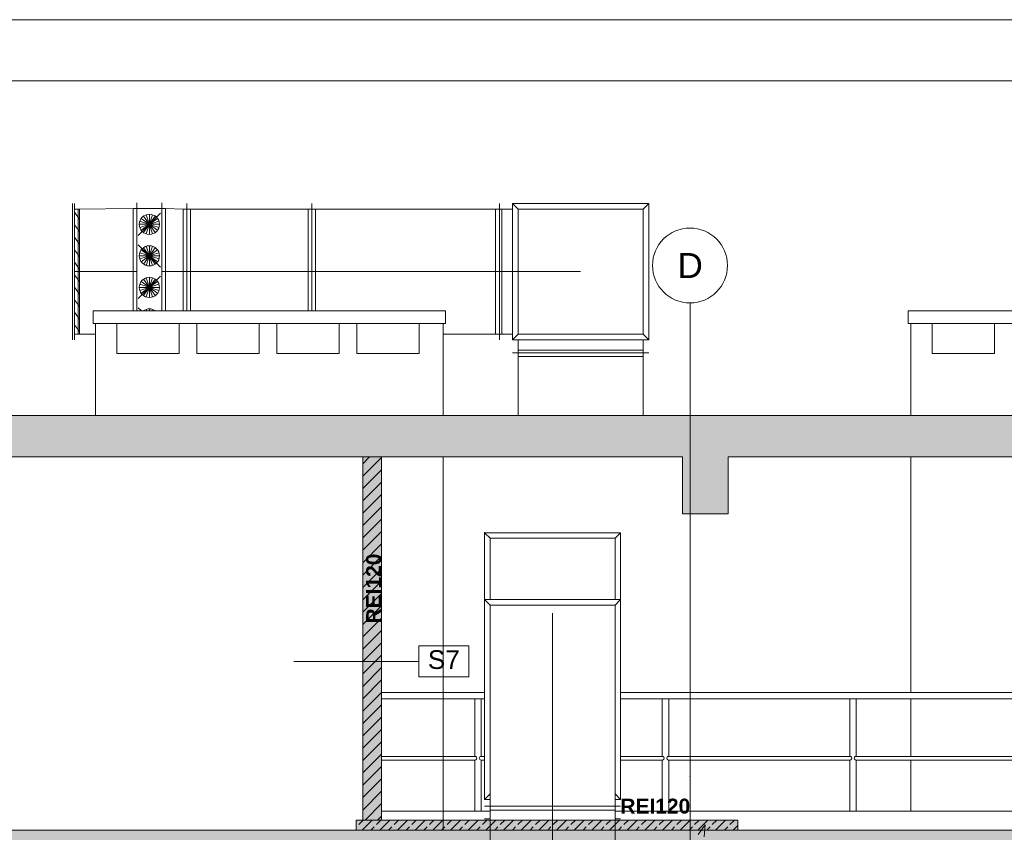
# Paper-space layout 'A-42 PRZEKRÓJ A-A' of a CAD drawing. Header units: millimetres. Extents: x 0 to 1114, y -5 to 726.
# Tile 59 of 92: x 227 to 306, y 529 to 594. Entities that reach past the tile are written whole.
import ezdxf
from ezdxf.xclip import XClip

# ---------------------------------------------------------------- set-up
doc = ezdxf.new("R2010")
doc.units = ezdxf.units.MM
doc.header["$MEASUREMENT"] = 0
doc.header["$XCLIPFRAME"] = 0
for name, pattern in [('DASHDOT', [254, 127, -63.5, 0, -63.5]), ('DASHDOTX2', [1000, 500, -250, 0, -250]), ('DASHED', [2000, 1000, -1000])]:
    doc.linetypes.add(name, pattern=pattern)
for name, color, linetype, lineweight, true_color in [('A__balustrada_Nr_pióra__8', 7, 'Continuous', 13, 0x4c4c4c), ('A_dach_Nr_pióra__9', 7, 'Continuous', 13, 0xadadad), ('A_opis_Nr_pióra__19', 7, 'Continuous', 5, 0x191919), ('A_opis_Nr_pióra__255', 7, 'Continuous', 15, 0x242424), ('A_osie_Nr_pióra__16', 7, 'Continuous', 5, 0x0f0f0f), ('A_osie_Nr_pióra__76', 7, 'Continuous', 5, 0x2d2d2d), ('A_ppoż proj_Nr_pióra__8', 7, 'Continuous', 13, 0x4c4c4c), ('A_sanitarne_Nr_pióra__6', 7, 'Continuous', 13, 0xa9a9a9), ('A_ściany_Nr_pióra__9', 7, 'Continuous', 13, 0xadadad)]:
    doc.layers.add(name, color=color, linetype=linetype, lineweight=lineweight, true_color=true_color)
for name, color, linetype, lineweight in [('A_Arkusz_Nr_pióra__1', 7, 'Continuous', 20), ('A_strop_Nr_pióra__1', 7, 'Continuous', 20), ('A_ściany proj_Nr_pióra__1', 7, 'Continuous', 20), ('A_ściany_Nr_pióra__1', 7, 'Continuous', 20)]:
    doc.layers.add(name, color=color, linetype=linetype, lineweight=lineweight)
for name, color, linetype in [('A_ppoż proj', 7, 'Continuous'), ('A_schody', 7, 'Continuous'), ('A_strop', 7, 'Continuous'), ('A_ściany proj', 7, 'Continuous')]:
    doc.layers.add(name, color=color, linetype=linetype)
doc.styles.add('STYL_AUTOMATYCZNY_1', font='arial.ttf')
doc.styles.add('STYL_AUTOMATYCZNY_3', font='arial.ttf')

# ---------------------------------------------------------------- blocks, each defined once
blk = doc.blocks.new('Rysunek_1_1', base_point=(-1560.278, -148.908))
at = {"layer": 'A_ppoż proj', "linetype": 'Continuous', "lineweight": 0, "true_color": 0x121212}
blk.add_hatch(color=250, dxfattribs=at).paths.add_polyline_path([(254.833, 558.993), (254.833, 529.928), (254.323, 529.928), (254.323, 529.128), (284.853, 529.128), (284.853, 529.928), (256.333, 529.928), (256.333, 558.993)])
at = {"layer": 'A_schody', "linetype": 'Continuous', "lineweight": 0, "true_color": 0x000000}
h = blk.add_hatch(color=18, dxfattribs=at)
h.paths.add_polyline_path([(81.694, 140.929), (175.424, 140.929), (226.244, 140.929), (306.913, 140.929), (548.587, 140.929), (548.587, 244.87), (543.567, 244.87), (543.567, 243.12), (527.617, 243.12), (527.617, 243.652), (527.767, 243.652), (527.767, 244.652), (524.676, 244.652), (524.676, 245.185), (524.826, 245.185), (524.826, 246.185), (521.735, 246.185), (521.735, 246.718), (521.885, 246.718), (521.885, 247.718), (518.794, 247.718), (518.794, 248.251), (518.944, 248.251), (518.944, 249.251), (515.853, 249.251), (515.853, 249.784), (516.003, 249.784), (516.003, 250.784), (512.912, 250.784), (512.912, 251.317), (513.062, 251.317), (513.062, 252.317), (509.971, 252.317), (509.971, 252.85), (510.121, 252.85), (510.121, 253.85), (507.03, 253.85), (507.03, 254.383), (507.18, 254.383), (507.18, 255.383), (504.089, 255.383), (504.089, 255.916), (504.239, 255.916), (504.239, 256.916), (501.148, 256.916), (501.148, 257.449), (501.298, 257.449), (501.298, 258.449), (498.572, 258.449), (498.207, 258.449), (498.207, 258.982), (498.357, 258.982), (498.357, 259.982), (498.277, 259.982), (479.827, 259.982), (479.827, 286.332), (482.217, 286.332), (482.217, 290.162), (496.884, 290.162), (527.025, 274.725), (529.906, 273.25), (543.567, 273.25), (543.567, 276.2), (527.437, 276.2), (527.437, 276.727), (527.587, 276.727), (527.587, 277.727), (524.454, 277.727), (524.454, 278.255), (524.604, 278.255), (524.604, 279.255), (521.471, 279.255), (521.471, 279.783), (521.621, 279.783), (521.621, 280.783), (518.488, 280.783), (518.488, 281.31), (518.638, 281.31), (518.638, 282.31), (515.505, 282.31), (515.505, 282.838), (515.655, 282.838), (515.655, 283.838), (512.522, 283.838), (512.522, 284.366), (512.672, 284.366), (512.672, 285.366), (509.539, 285.366), (509.539, 285.894), (509.689, 285.894), (509.689, 286.894), (506.556, 286.894), (506.556, 287.421), (506.706, 287.421), (506.706, 288.421), (503.573, 288.421), (503.573, 288.949), (503.723, 288.949), (503.723, 289.949), (500.59, 289.949), (500.59, 290.477), (500.74, 290.477), (500.74, 291.477), (497.79, 291.477), (497.607, 291.477), (497.607, 292.005), (497.757, 292.005), (497.757, 293.005), (497.647, 293.005), (497.497, 293.005), (494.627, 293.005), (479.247, 293.005), (479.217, 293.005), (479.217, 319.235), (481.647, 319.235), (481.647, 323.105), (496.903, 323.105), (527.216, 307.736), (530.839, 305.9), (543.567, 305.9), (543.567, 309.21), (530.456, 309.21), (527.627, 309.21), (527.627, 309.736), (527.777, 309.736), (527.777, 310.736), (524.617, 310.736), (524.617, 311.262), (524.767, 311.262), (524.767, 312.262), (521.607, 312.262), (521.607, 312.788), (521.757, 312.788), (521.757, 313.788), (518.597, 313.788), (518.597, 314.314), (518.747, 314.314), (518.747, 315.314), (515.587, 315.314), (515.587, 315.84), (515.737, 315.84), (515.737, 316.84), (512.577, 316.84), (512.577, 317.366), (512.727, 317.366), (512.727, 318.366), (509.567, 318.366), (509.567, 318.892), (509.717, 318.892), (509.717, 319.892), (506.557, 319.892), (506.557, 320.418), (506.707, 320.418), (506.707, 321.418), (503.547, 321.418), (503.547, 321.944), (503.697, 321.944), (503.697, 322.944), (500.537, 322.944), (500.537, 323.47), (500.687, 323.47), (500.687, 324.47), (497.527, 324.47), (497.527, 324.493), (497.527, 324.996), (497.677, 324.996), (497.677, 325.996), (497.647, 325.996), (497.177, 325.996), (479.547, 325.996), (479.547, 351.996), (481.717, 351.996), (481.717, 355.946), (498.578, 355.946), (527.341, 341.136), (530.809, 339.35), (543.567, 339.35), (543.567, 342.65), (527.677, 342.65), (527.677, 343.181), (527.827, 343.181), (527.827, 344.181), (524.703, 344.181), (524.703, 344.712), (524.853, 344.712), (524.853, 345.712), (521.729, 345.712), (521.729, 346.244), (521.879, 346.244), (521.879, 347.244), (518.755, 347.244), (518.755, 347.775), (518.905, 347.775), (518.905, 348.775), (515.781, 348.775), (515.781, 349.306), (515.931, 349.306), (515.931, 350.306), (512.807, 350.306), (512.807, 350.838), (512.957, 350.838), (512.957, 351.838), (509.833, 351.838), (509.833, 352.369), (509.983, 352.369), (509.983, 353.369), (506.859, 353.369), (506.859, 353.9), (507.009, 353.9), (507.009, 354.9), (503.885, 354.9), (503.885, 355.432), (504.035, 355.432), (504.035, 356.432), (500.911, 356.432), (500.911, 356.963), (501.061, 356.963), (501.061, 357.963), (497.937, 357.963), (497.937, 357.981), (497.937, 358.495), (498.087, 358.495), (498.087, 359.495), (497.607, 359.495), (494.957, 359.495), (479.467, 359.495), (479.467, 385.725), (481.827, 385.725), (481.827, 389.495), (496.894, 389.495), (527.195, 374.445), (530.547, 372.78), (543.567, 372.78), (543.567, 375.94), (527.557, 375.94), (527.557, 376.433), (527.707, 376.433), (527.707, 377.433), (524.551, 377.433), (524.551, 377.926), (524.701, 377.926), (524.701, 378.926), (521.545, 378.926), (521.545, 379.419), (521.695, 379.419), (521.695, 380.419), (518.539, 380.419), (518.539, 380.912), (518.689, 380.912), (518.689, 381.912), (515.533, 381.912), (515.533, 382.405), (515.683, 382.405), (515.683, 383.405), (512.527, 383.405), (512.527, 383.898), (512.677, 383.898), (512.677, 384.898), (509.521, 384.898), (509.521, 385.391), (509.671, 385.391), (509.671, 386.391), (506.515, 386.391), (506.515, 386.884), (506.665, 386.884), (506.665, 387.884), (506.416, 387.884), (503.509, 387.884), (503.509, 388.377), (503.659, 388.377), (503.659, 389.377), (503.413, 389.377), (500.503, 389.377), (500.503, 389.87), (500.653, 389.87), (500.653, 390.87), (500.41, 390.87), (497.813, 390.87), (497.497, 390.87), (497.497, 391.363), (497.647, 391.363), (497.647, 392.363), (479.397, 392.363), (479.397, 418.623), (481.617, 418.623), (481.617, 422.123), (498.369, 422.123), (527.387, 407.759), (531.063, 405.94), (543.567, 405.94), (543.567, 409.28), (527.697, 409.28), (527.697, 409.765), (527.847, 409.765), (527.847, 410.765), (524.697, 410.765), (524.697, 411.25), (524.847, 411.25), (524.847, 412.25), (521.697, 412.25), (521.697, 412.735), (521.847, 412.735), (521.847, 413.735), (518.697, 413.735), (518.697, 414.22), (518.847, 414.22), (518.847, 415.22), (515.697, 415.22), (515.697, 415.705), (515.847, 415.705), (515.847, 416.705), (512.697, 416.705), (512.697, 417.189), (512.847, 417.189), (512.847, 418.189), (509.697, 418.189), (509.697, 418.674), (509.847, 418.674), (509.847, 419.674), (506.697, 419.674), (506.697, 420.159), (506.847, 420.159), (506.847, 421.159), (503.697, 421.159), (503.697, 421.644), (503.847, 421.644), (503.847, 422.644), (500.697, 422.644), (500.697, 423.129), (500.847, 423.129), (500.847, 424.129), (497.697, 424.129), (497.697, 424.614), (497.847, 424.614), (497.847, 425.614), (479.317, 425.614), (479.317, 451.774), (481.707, 451.774), (481.707, 455.544), (496.931, 455.544), (527.257, 440.792), (530.881, 439.03), (543.567, 439.03), (543.567, 442.31), (527.567, 442.31), (527.567, 442.785), (527.717, 442.785), (527.717, 443.785), (524.533, 443.785), (524.533, 444.261), (524.683, 444.261), (524.683, 445.261), (521.499, 445.261), (521.499, 445.737), (521.649, 445.737), (521.649, 446.737), (518.465, 446.737), (518.465, 447.213), (518.615, 447.213), (518.615, 448.213), (515.431, 448.213), (515.431, 448.689), (515.581, 448.689), (515.581, 449.689), (512.397, 449.689), (512.397, 450.165), (512.547, 450.165), (512.547, 451.165), (509.363, 451.165), (509.363, 451.641), (509.513, 451.641), (509.513, 452.641), (506.329, 452.641), (506.329, 453.117), (506.479, 453.117), (506.479, 454.117), (503.295, 454.117), (503.295, 454.593), (503.445, 454.593), (503.445, 455.593), (500.261, 455.593), (500.261, 456.069), (500.411, 456.069), (500.411, 457.069), (497.227, 457.069), (497.227, 457.545), (497.377, 457.545), (497.377, 458.545), (479.247, 458.545), (479.247, 484.675), (481.019, 484.675), (481.019, 488.575), (496.868, 488.575), (530.662, 472.1), (543.567, 472.1), (543.567, 475.18), (527.767, 475.18), (527.767, 475.645), (527.917, 475.645), (527.917, 476.645), (524.761, 476.645), (524.761, 477.11), (524.911, 477.11), (524.911, 478.11), (521.755, 478.11), (521.755, 478.576), (521.905, 478.576), (521.905, 479.576), (518.749, 479.576), (518.749, 480.041), (518.899, 480.041), (518.899, 481.041), (515.743, 481.041), (515.743, 481.507), (515.893, 481.507), (515.893, 482.507), (512.737, 482.507), (512.737, 482.972), (512.887, 482.972), (512.887, 483.972), (509.731, 483.972), (509.731, 484.438), (509.881, 484.438), (509.881, 485.438), (506.725, 485.438), (506.725, 485.903), (506.875, 485.903), (506.875, 486.903), (503.719, 486.903), (503.719, 487.369), (503.869, 487.369), (503.869, 488.369), (500.713, 488.369), (500.713, 488.834), (500.863, 488.834), (500.863, 489.834), (497.707, 489.834), (497.707, 490.3), (497.857, 490.3), (497.857, 491.3), (479.277, 491.3), (479.277, 517.52), (481.377, 517.52), (481.377, 521.533), (478.41, 521.533), (478.41, 524.133), (477.357, 524.133), (352.051, 524.133), (352.051, 536.095), (543.567, 536.095), (543.567, 527.836), (543.567, 524.133), (547.587, 524.133), (547.587, 521.533), (543.567, 521.533), (543.567, 517.54), (548.587, 517.54), (548.587, 540.961), (543.567, 540.961), (543.567, 539.119), (348.996, 539.119), (348.996, 564.681), (346.838, 564.681), (346.838, 562.317), (85.194, 562.317), (85.194, 564.681), (81.694, 564.681), (81.694, 553.481), (85.194, 553.481), (85.194, 558.993), (147.194, 558.993), (147.194, 524.281), (131.294, 524.281), (131.294, 520.056), (146.901, 520.056), (146.901, 517.255), (150.894, 517.255), (150.894, 491.056), (131.644, 491.056), (131.644, 491.558), (131.794, 491.558), (131.794, 492.558), (128.604, 492.558), (128.604, 493.06), (128.754, 493.06), (128.754, 494.06), (125.564, 494.06), (125.564, 494.562), (125.714, 494.562), (125.714, 495.562), (122.524, 495.562), (122.524, 496.065), (122.674, 496.065), (122.674, 497.065), (119.484, 497.065), (119.484, 497.567), (119.634, 497.567), (119.634, 498.567), (116.444, 498.567), (116.444, 499.069), (116.594, 499.069), (116.594, 500.069), (113.404, 500.069), (113.404, 500.571), (113.554, 500.571), (113.554, 501.571), (110.364, 501.571), (110.364, 502.074), (110.514, 502.074), (110.514, 503.074), (107.324, 503.074), (107.324, 503.576), (107.474, 503.576), (107.474, 504.576), (104.284, 504.576), (104.284, 505.078), (104.434, 505.078), (104.434, 506.078), (101.244, 506.078), (101.244, 506.581), (101.394, 506.581), (101.394, 507.581), (98.194, 507.581), (85.194, 507.581), (85.194, 504.381), (101.294, 504.381), (133.823, 488.306), (146.674, 488.306), (146.674, 484.256), (150.694, 484.256), (150.694, 458.206), (131.244, 458.206), (131.244, 458.69), (131.394, 458.69), (131.394, 459.69), (128.264, 459.69), (128.264, 460.174), (128.414, 460.174), (128.414, 461.174), (125.284, 461.174), (125.284, 461.658), (125.434, 461.658), (125.434, 462.658), (122.304, 462.658), (122.304, 463.142), (122.454, 463.142), (122.454, 464.142), (119.324, 464.142), (119.324, 464.626), (119.474, 464.626), (119.474, 465.626), (116.344, 465.626), (116.344, 466.11), (116.494, 466.11), (116.494, 467.11), (113.364, 467.11), (113.364, 467.594), (113.514, 467.594), (113.514, 468.594), (110.384, 468.594), (110.384, 469.078), (110.534, 469.078), (110.534, 470.078), (107.404, 470.078), (107.404, 470.562), (107.554, 470.562), (107.554, 471.562), (104.424, 471.562), (104.424, 472.046), (104.574, 472.046), (104.574, 473.046), (101.444, 473.046), (101.444, 473.531), (101.594, 473.531), (101.594, 474.531), (101.044, 474.531), (85.194, 474.531), (85.194, 471.531), (101.123, 471.531), (133.451, 455.431), (147.014, 455.431), (147.014, 451.371), (150.394, 451.371), (150.394, 425.231), (130.844, 425.231), (130.844, 425.744), (130.994, 425.744), (130.994, 426.744), (127.904, 426.744), (127.904, 427.258), (128.054, 427.258), (128.054, 428.258), (124.964, 428.258), (124.964, 428.771), (125.114, 428.771), (125.114, 429.771), (122.024, 429.771), (122.024, 430.285), (122.174, 430.285), (122.174, 431.285), (119.084, 431.285), (119.084, 431.799), (119.234, 431.799), (119.234, 432.799), (116.144, 432.799), (116.144, 433.312), (116.294, 433.312), (116.294, 434.312), (113.204, 434.312), (113.204, 434.826), (113.354, 434.826), (113.354, 435.826), (110.264, 435.826), (110.264, 436.34), (110.414, 436.34), (110.414, 437.34), (107.324, 437.34), (107.324, 437.853), (107.474, 437.853), (107.474, 438.853), (104.384, 438.853), (104.384, 439.367), (104.534, 439.367), (104.534, 440.367), (101.444, 440.367), (101.444, 440.881), (101.594, 440.881), (101.594, 441.881), (98.394, 441.881), (85.194, 441.881), (85.194, 438.631), (101.54, 438.631), (133.928, 421.956), (146.574, 421.956), (146.574, 418.066), (150.194, 418.066), (150.194, 391.956), (130.844, 391.956), (130.844, 392.467), (130.994, 392.467), (130.994, 393.467), (127.814, 393.467), (127.814, 393.978), (127.964, 393.978), (127.964, 394.978), (124.784, 394.978), (124.784, 395.49), (124.934, 395.49), (124.934, 396.49), (121.754, 396.49), (121.754, 397.001), (121.904, 397.001), (121.904, 398.001), (118.724, 398.001), (118.724, 398.512), (118.874, 398.512), (118.874, 399.512), (115.694, 399.512), (115.694, 400.024), (115.844, 400.024), (115.844, 401.024), (112.664, 401.024), (112.664, 401.535), (112.814, 401.535), (112.814, 402.535), (109.634, 402.535), (109.634, 403.046), (109.784, 403.046), (109.784, 404.046), (106.604, 404.046), (106.604, 404.558), (106.754, 404.558), (106.754, 405.558), (103.574, 405.558), (103.574, 406.069), (103.724, 406.069), (103.724, 407.069), (100.544, 407.069), (100.544, 407.581), (100.694, 407.581), (100.694, 408.581), (97.494, 408.581), (85.194, 408.581), (85.194, 405.431), (100.469, 405.431), (133.448, 388.981), (146.924, 388.981), (146.924, 385.311), (150.794, 385.311), (150.794, 358.881), (131.244, 358.881), (131.244, 359.376), (131.394, 359.376), (131.394, 360.376), (128.244, 360.376), (128.244, 360.871), (128.394, 360.871), (128.394, 361.871), (125.244, 361.871), (125.244, 362.367), (125.394, 362.367), (125.394, 363.367), (122.244, 363.367), (122.244, 363.862), (122.394, 363.862), (122.394, 364.862), (119.244, 364.862), (119.244, 365.358), (119.394, 365.358), (119.394, 366.358), (116.244, 366.358), (116.244, 366.853), (116.394, 366.853), (116.394, 367.853), (113.244, 367.853), (113.244, 368.349), (113.394, 368.349), (113.394, 369.349), (110.244, 369.349), (110.244, 369.844), (110.394, 369.844), (110.394, 370.844), (107.244, 370.844), (107.244, 371.34), (107.394, 371.34), (107.394, 372.34), (104.244, 372.34), (104.244, 372.835), (104.394, 372.835), (104.394, 373.835), (101.244, 373.835), (101.244, 374.331), (101.394, 374.331), (101.394, 375.331), (98.194, 375.331), (85.194, 375.331), (85.194, 372.331), (100.9, 372.331), (134.251, 355.706), (146.737, 355.706), (146.737, 352.136), (150.694, 352.136), (150.694, 325.906), (150.494, 325.906), (131.144, 325.906), (131.144, 326.408), (131.294, 326.408), (131.294, 327.408), (128.164, 327.408), (128.164, 327.91), (128.314, 327.91), (128.314, 328.91), (125.184, 328.91), (125.184, 329.412), (125.334, 329.412), (125.334, 330.412), (122.204, 330.412), (122.204, 330.915), (122.354, 330.915), (122.354, 331.915), (119.224, 331.915), (119.224, 332.417), (119.374, 332.417), (119.374, 333.417), (116.244, 333.417), (116.244, 333.919), (116.394, 333.919), (116.394, 334.919), (113.264, 334.919), (113.264, 335.421), (113.414, 335.421), (113.414, 336.421), (110.284, 336.421), (110.284, 336.924), (110.434, 336.924), (110.434, 337.924), (107.304, 337.924), (107.304, 338.426), (107.454, 338.426), (107.454, 339.426), (104.324, 339.426), (104.324, 339.928), (104.474, 339.928), (104.474, 340.928), (101.344, 340.928), (101.344, 341.431), (101.494, 341.431), (101.494, 342.431), (98.294, 342.431), (85.194, 342.431), (85.194, 339.231), (101.379, 339.231), (134.06, 322.756), (146.544, 322.756), (146.544, 319.066), (150.494, 319.066), (150.494, 292.856), (130.894, 292.856), (130.844, 292.856), (130.844, 293.321), (130.994, 293.321), (130.994, 294.321), (127.884, 294.321), (127.884, 294.787), (128.034, 294.787), (128.034, 295.787), (124.924, 295.787), (124.924, 296.253), (125.074, 296.253), (125.074, 297.253), (121.964, 297.253), (121.964, 297.719), (122.114, 297.719), (122.114, 298.719), (119.004, 298.719), (119.004, 299.185), (119.154, 299.185), (119.154, 300.185), (116.044, 300.185), (116.044, 300.651), (116.194, 300.651), (116.194, 301.651), (113.084, 301.651), (113.084, 302.117), (113.234, 302.117), (113.234, 303.117), (110.124, 303.117), (110.124, 303.583), (110.274, 303.583), (110.274, 304.583), (107.164, 304.583), (107.164, 305.049), (107.314, 305.049), (107.314, 306.049), (104.204, 306.049), (104.204, 306.515), (104.354, 306.515), (104.354, 307.515), (101.244, 307.515), (101.244, 307.981), (101.394, 307.981), (101.394, 308.981), (98.194, 308.981), (85.194, 308.981), (85.194, 306.131), (100.659, 306.131), (132.664, 290.281), (147.001, 290.281), (147.001, 286.281), (150.794, 286.281), (150.894, 286.281), (150.894, 260.081), (150.794, 260.081), (131.544, 260.081), (131.544, 260.54), (131.694, 260.54), (131.694, 261.54), (128.514, 261.54), (128.514, 261.999), (128.664, 261.999), (128.664, 262.999), (125.484, 262.999), (125.484, 263.458), (125.634, 263.458), (125.634, 264.458), (122.454, 264.458), (122.454, 264.917), (122.604, 264.917), (122.604, 265.917), (119.424, 265.917), (119.424, 266.376), (119.574, 266.376), (119.574, 267.376), (116.394, 267.376), (116.394, 267.835), (116.544, 267.835), (116.544, 268.835), (113.364, 268.835), (113.364, 269.294), (113.514, 269.294), (113.514, 270.294), (110.334, 270.294), (110.334, 270.753), (110.484, 270.753), (110.484, 271.753), (107.304, 271.753), (107.304, 272.212), (107.454, 272.212), (107.454, 273.212), (104.274, 273.212), (104.274, 273.671), (104.424, 273.671), (104.424, 274.671), (101.244, 274.671), (101.244, 275.131), (101.394, 275.131), (101.394, 276.131), (98.194, 276.131), (85.194, 276.131), (85.194, 276.281), (81.694, 276.281), (81.694, 161.081)])
h.paths.add_polyline_path([(85.194, 241.081), (99.89, 241.081), (133.69, 224.181), (146.852, 224.181), (146.852, 220.611), (150.594, 220.611), (150.594, 194.081), (134.194, 194.081), (130.994, 194.081), (130.844, 194.081), (130.844, 194.581), (130.994, 194.581), (130.994, 195.581), (127.874, 195.581), (127.874, 196.081), (128.024, 196.081), (128.024, 197.081), (124.904, 197.081), (124.904, 197.581), (125.054, 197.581), (125.054, 198.581), (121.934, 198.581), (121.934, 199.081), (122.084, 199.081), (122.084, 200.081), (118.964, 200.081), (118.964, 200.581), (119.114, 200.581), (119.114, 201.581), (115.994, 201.581), (115.994, 202.081), (116.144, 202.081), (116.144, 203.081), (113.024, 203.081), (113.024, 203.581), (113.174, 203.581), (113.174, 204.581), (110.054, 204.581), (110.054, 205.081), (110.204, 205.081), (110.204, 206.081), (107.084, 206.081), (107.084, 206.581), (107.234, 206.581), (107.234, 207.581), (104.114, 207.581), (104.114, 208.081), (104.264, 208.081), (104.264, 209.081), (101.144, 209.081), (101.144, 209.581), (101.294, 209.581), (101.294, 210.581), (85.694, 210.581), (85.194, 210.581)], flags=0)
h.paths.add_polyline_path([(85.194, 207.481), (100.985, 207.481), (134.051, 190.781), (147.294, 190.781), (147.294, 187.311), (150.694, 187.311), (150.694, 161.081), (129.144, 161.081), (129.144, 161.711), (129.294, 161.711), (129.294, 162.711), (126.2, 162.711), (126.2, 163.341), (126.35, 163.341), (126.35, 164.341), (123.255, 164.341), (123.255, 164.971), (123.405, 164.971), (123.405, 165.971), (120.311, 165.971), (120.311, 166.601), (120.461, 166.601), (120.461, 167.601), (117.366, 167.601), (117.366, 168.231), (117.516, 168.231), (117.516, 169.231), (114.422, 169.231), (114.422, 169.861), (114.572, 169.861), (114.572, 170.861), (111.477, 170.861), (111.477, 171.491), (111.627, 171.491), (111.627, 172.491), (108.533, 172.491), (108.533, 173.121), (108.683, 173.121), (108.683, 174.121), (105.588, 174.121), (105.588, 174.751), (105.738, 174.751), (105.738, 175.751), (102.644, 175.751), (102.644, 176.381), (102.794, 176.381), (102.794, 177.381), (99.594, 177.381), (85.694, 177.381), (85.194, 177.381)], flags=0)
h.paths.add_polyline_path([(98.194, 243.581), (85.194, 243.581), (85.194, 273.581), (100.052, 273.581), (134.109, 257.181), (146.856, 257.181), (146.856, 253.581), (150.794, 253.581), (150.794, 227.081), (131.244, 227.081), (131.244, 227.581), (131.394, 227.581), (131.394, 228.581), (128.244, 228.581), (128.244, 229.081), (128.394, 229.081), (128.394, 230.081), (125.244, 230.081), (125.244, 230.581), (125.394, 230.581), (125.394, 231.581), (122.244, 231.581), (122.244, 232.081), (122.394, 232.081), (122.394, 233.081), (119.244, 233.081), (119.244, 233.581), (119.394, 233.581), (119.394, 234.581), (116.244, 234.581), (116.244, 235.081), (116.394, 235.081), (116.394, 236.081), (113.244, 236.081), (113.244, 236.581), (113.394, 236.581), (113.394, 237.581), (110.244, 237.581), (110.244, 238.081), (110.394, 238.081), (110.394, 239.081), (107.244, 239.081), (107.244, 239.581), (107.394, 239.581), (107.394, 240.581), (104.244, 240.581), (104.244, 241.081), (104.394, 241.081), (104.394, 242.081), (101.244, 242.081), (101.244, 242.581), (101.394, 242.581), (101.394, 243.581)], flags=0)
h.paths.add_polyline_path([(172.924, 149.057), (153.247, 149.057), (153.247, 526.588), (172.924, 526.588)], flags=0)
h.paths.add_polyline_path([(153.247, 529.128), (153.247, 540.019), (153.247, 558.993), (197.906, 558.993), (197.906, 529.128), (175.424, 529.128)], flags=0)
h.paths.add_polyline_path([(175.424, 458.356), (175.424, 487.895), (224.744, 487.895), (224.744, 479.356), (226.244, 479.356), (226.244, 491.056), (175.424, 491.056), (175.424, 520.915), (224.744, 520.915), (224.744, 512.056), (226.244, 512.056), (226.244, 526.757), (254.323, 526.757), (254.323, 149.057), (226.244, 149.057), (226.244, 161.081), (175.424, 161.081), (175.424, 190.716), (224.744, 190.716), (224.744, 182.081), (226.244, 182.081), (226.244, 194.081), (175.424, 194.081), (175.424, 223.904), (224.744, 223.904), (224.744, 215.081), (226.244, 215.081), (226.244, 227.081), (175.424, 227.081), (175.424, 257.094), (224.744, 257.094), (224.744, 248.081), (226.244, 248.081), (226.244, 260.081), (175.424, 260.081), (175.424, 289.86), (224.744, 289.86), (224.744, 281.081), (226.244, 281.081), (226.244, 292.856), (175.424, 292.856), (175.424, 322.879), (224.744, 322.879), (224.744, 313.856), (226.244, 313.856), (226.244, 325.906), (175.424, 325.906), (175.424, 355.9), (224.744, 355.9), (224.744, 346.906), (226.244, 346.906), (226.244, 359.081), (175.424, 359.081), (175.424, 388.92), (224.744, 388.92), (224.744, 380.081), (226.244, 380.081), (226.244, 392.156), (175.424, 392.156), (175.424, 421.855), (224.744, 421.855), (224.744, 413.156), (226.244, 413.156), (226.244, 425.381), (175.424, 425.381), (175.424, 454.875), (224.744, 454.875), (224.744, 446.381), (226.244, 446.381), (226.244, 458.356)], flags=0)
h.paths.add_polyline_path([(224.744, 529.128), (198.906, 529.128), (198.906, 558.993), (214.553, 558.993), (214.553, 554.428), (218.278, 554.428), (218.278, 558.993), (280.423, 558.993), (280.423, 554.428), (284.064, 554.428), (284.064, 558.993), (332.796, 558.993), (346.125, 558.993), (346.125, 552.476), (347.029, 552.476), (347.029, 524.133), (332.796, 524.133), (311.061, 524.133), (311.061, 529.128), (305.413, 529.128), (256.333, 529.128), (254.833, 529.128), (226.244, 529.128)], flags=0)
h.paths.add_polyline_path([(255.709, 227.081), (255.709, 253.581), (259.467, 253.581), (259.467, 256.491), (278.972, 256.491), (278.972, 253.581), (283.324, 253.581), (283.324, 248.081), (285.053, 248.081), (285.053, 260.081), (256.323, 260.081), (255.823, 260.081), (255.823, 286.356), (258.688, 286.356), (258.688, 289.266), (279.283, 289.266), (279.283, 286.356), (283.254, 286.356), (283.254, 281.081), (285.053, 281.081), (285.053, 292.856), (256.323, 292.856), (255.823, 292.856), (255.823, 319.066), (258.343, 319.066), (258.343, 322.256), (279.153, 322.256), (279.153, 319.066), (283.634, 319.066), (283.634, 313.856), (285.053, 313.856), (285.053, 325.906), (256.323, 325.906), (255.823, 325.906), (255.823, 352.136), (258.283, 352.136), (258.283, 355.416), (279.133, 355.416), (279.133, 352.136), (283.504, 352.136), (283.504, 346.906), (285.053, 346.906), (285.053, 359.081), (256.323, 359.081), (255.823, 359.081), (255.823, 385.311), (258.573, 385.311), (258.573, 388.571), (279.593, 388.571), (279.593, 385.311), (283.494, 385.311), (283.494, 380.081), (285.053, 380.081), (285.053, 392.156), (256.323, 392.156), (255.823, 392.156), (255.823, 418.066), (258.523, 418.066), (258.523, 421.666), (279.293, 421.666), (279.293, 418.066), (283.494, 418.066), (283.494, 413.156), (285.053, 413.156), (285.053, 425.381), (256.323, 425.381), (255.823, 425.381), (255.823, 451.371), (258.099, 451.371), (258.099, 455.501), (279.815, 455.501), (279.815, 451.371), (283.574, 451.371), (283.574, 446.381), (285.053, 446.381), (285.053, 458.356), (256.323, 458.356), (255.823, 458.356), (255.823, 484.206), (258.703, 484.206), (258.703, 488.306), (279.604, 488.306), (279.583, 484.206), (283.574, 484.206), (283.574, 479.356), (285.053, 479.356), (285.053, 491.056), (256.323, 491.056), (255.823, 491.056), (255.823, 517.226), (258.689, 517.226), (258.689, 519.525), (258.689, 521.328), (255.923, 521.328), (255.923, 528.128), (283.474, 528.128), (283.474, 521.328), (279.543, 521.328), (279.543, 517.226), (283.674, 517.226), (283.674, 512.056), (285.053, 512.056), (285.053, 527.628), (305.413, 527.628), (305.413, 149.057), (285.053, 149.057), (285.053, 161.081), (256.323, 161.081), (255.823, 161.081), (255.823, 187.581), (258.382, 187.581), (258.382, 190.681), (279.823, 190.681), (279.823, 187.581), (283.474, 187.581), (283.474, 182.081), (285.053, 182.081), (285.053, 194.081), (256.323, 194.081), (255.823, 194.081), (255.823, 220.581), (258.433, 220.581), (258.433, 223.491), (279.303, 223.491), (279.303, 220.581), (283.413, 220.581), (283.413, 215.081), (285.053, 215.081), (285.053, 227.081), (256.209, 227.081)], flags=0)
h.paths.add_polyline_path([(306.913, 289.828), (477.357, 289.828), (477.357, 260.081), (306.913, 260.081)], flags=0)
h.paths.add_polyline_path([(458.097, 161.081), (306.913, 161.081), (306.913, 190.96), (458.097, 190.96)], flags=0)
h.paths.add_polyline_path([(306.913, 458.356), (306.913, 488.028), (477.357, 488.028), (477.357, 458.356)], flags=0)
h.paths.add_polyline_path([(306.913, 425.381), (306.913, 455.328), (477.357, 455.328), (477.357, 425.381)], flags=0)
h.paths.add_polyline_path([(477.357, 392.156), (306.913, 392.156), (306.913, 422.353), (477.357, 422.353), (477.357, 392.363)], flags=0)
h.paths.add_polyline_path([(477.357, 491.056), (306.913, 491.056), (306.913, 521.064), (477.357, 521.064)], flags=0)
h.paths.add_polyline_path([(306.913, 193.881), (306.913, 224.053), (477.357, 224.053), (477.357, 193.881), (458.097, 193.881)], flags=0)
h.paths.add_polyline_path([(306.913, 325.906), (306.913, 356.053), (477.357, 356.053), (477.357, 325.906)], flags=0)
h.paths.add_polyline_path([(306.913, 389.128), (477.357, 389.128), (477.357, 359.081), (306.913, 359.081)], flags=0)
h.paths.add_polyline_path([(477.357, 292.856), (306.913, 292.856), (306.913, 322.878), (477.357, 322.878)], flags=0)
h.paths.add_polyline_path([(306.913, 257.053), (477.357, 257.053), (477.357, 227.081), (306.913, 227.081)], flags=0)
h.paths.add_polyline_path([(460.097, 161.23), (459.597, 161.23), (459.597, 190.96), (477.357, 190.96), (477.357, 187.48), (482.007, 187.48), (482.007, 190.96), (498.336, 190.96), (519.447, 181.159), (521.347, 180.277), (521.347, 179.775), (543.567, 179.775), (543.567, 161.23)], flags=0)
h.paths.add_polyline_path([(479.747, 220.551), (482.078, 220.551), (482.078, 224.303), (496.973, 224.303), (527.249, 209.225), (530.883, 207.415), (543.567, 207.415), (543.567, 182.775), (522.45, 182.775), (519.677, 182.775), (519.677, 184.164), (516.687, 184.164), (516.687, 185.552), (513.697, 185.552), (513.697, 186.94), (510.707, 186.94), (510.707, 188.328), (507.717, 188.328), (507.717, 189.716), (504.727, 189.716), (504.727, 191.104), (501.737, 191.104), (501.737, 192.492), (498.747, 192.492), (498.747, 193.881), (497.557, 193.881), (479.747, 193.881)], flags=0)
h.paths.add_polyline_path([(479.827, 253.051), (481.977, 253.051), (481.977, 256.781), (498.162, 256.781), (527.183, 241.654), (528.401, 241.02), (529.443, 241.02), (543.567, 241.02), (543.567, 210.76), (530.484, 210.76), (527.727, 210.76), (527.727, 211.236), (527.877, 211.236), (527.877, 212.236), (524.74, 212.236), (524.74, 212.712), (524.89, 212.712), (524.89, 213.712), (521.753, 213.712), (521.753, 214.189), (521.903, 214.189), (521.903, 215.189), (518.766, 215.189), (518.766, 215.665), (518.916, 215.665), (518.916, 216.665), (515.779, 216.665), (515.779, 217.142), (515.929, 217.142), (515.929, 218.142), (512.792, 218.142), (512.792, 218.618), (512.942, 218.618), (512.942, 219.618), (509.805, 219.618), (509.805, 220.095), (509.955, 220.095), (509.955, 221.095), (506.818, 221.095), (506.818, 221.571), (506.968, 221.571), (506.968, 222.571), (503.831, 222.571), (503.831, 223.048), (503.981, 223.048), (503.981, 224.048), (500.844, 224.048), (500.844, 224.524), (500.994, 224.524), (500.994, 225.524), (497.994, 225.524), (497.857, 225.524), (497.857, 226.001), (498.007, 226.001), (498.007, 227.001), (497.597, 227.001), (479.827, 227.001)], flags=0)
at = {"layer": 'A_strop', "linetype": 'Continuous', "lineweight": 0, "true_color": 0x4b4b4b}
h = blk.add_hatch(dxfattribs=at)
h.set_pattern_fill('beton_zbrojony_0001', color=251, style=0, pattern_type=2)
h.set_pattern_definition([(45, (-1560.2781, -148.9084), (-0.7071068, 0.7071068), []), (45, (-1560.6317, -148.5548), (-0.7071068, 0.7071068), [0.75, -0.25])])
h.paths.add_polyline_path([(254.323, 529.928), (254.323, 529.128), (284.853, 529.128), (284.853, 529.928)])
at = {"layer": 'A_ściany proj', "linetype": 'Continuous', "lineweight": 0, "true_color": 0x000000}
h = blk.add_hatch(dxfattribs=at)
h.set_pattern_fill('bloczki_ceramiczne_0001', color=18, style=0, pattern_type=2)
h.set_pattern_definition([(45, (-1560.27814, -148.90835), (-0.49497475, 0.49497475), [])])
h.paths.add_polyline_path([(254.833, 558.993), (254.833, 529.928), (256.333, 529.928), (256.333, 558.993)])
at = {"layer": 'A__balustrada_Nr_pióra__8', "color": 251, "linetype": 'Continuous', "lineweight": 13, "true_color": 0x4c4c4c}
for p, q in [((264.569, 540.128), (256.333, 540.128)), ((264.569, 539.628), (256.333, 539.628)), ((263.804, 539.628), (263.804, 535.026)), ((264.315, 539.628), (264.315, 535.026)), ((309.56, 540.128), (275.469, 540.128)), ((308.804, 539.628), (275.469, 539.628)), ((278.804, 539.628), (278.804, 535.026)), ((279.315, 539.628), (279.315, 535.026)), ((293.804, 539.628), (293.804, 535.026)), ((294.315, 539.628), (294.315, 535.026)), ((263.804, 535.026), (256.333, 535.026)), ((264.569, 535.026), (264.315, 535.026)), ((278.804, 535.026), (275.469, 535.026)), ((293.804, 535.026), (279.315, 535.026)), ((308.804, 535.026), (294.315, 535.026)), ((263.804, 534.73), (256.333, 534.73)), ((263.804, 534.73), (263.804, 530.628)), ((264.569, 534.73), (264.315, 534.73)), ((264.315, 534.73), (264.315, 530.628)), ((278.804, 534.73), (275.469, 534.73)), ((278.804, 534.73), (278.804, 530.628)), ((293.804, 534.73), (279.315, 534.73)), ((279.315, 534.73), (279.315, 530.628)), ((293.804, 534.73), (293.804, 530.628)), ((294.315, 534.73), (294.315, 530.628)), ((308.804, 534.73), (294.315, 534.73)), ((265.019, 530.628), (256.333, 530.628)), ((308.804, 530.628), (275.019, 530.628))]:
    blk.add_line(p, q, dxfattribs=at)
for centre, start_param, end_param in [((263.804, 534.878), 1.570804, 4.712397), ((264.315, 534.878), 4.712389, 7.853981), ((278.804, 534.878), 1.570796, 4.712389), ((279.315, 534.878), 4.712389, 7.853982), ((293.804, 534.878), 1.570796, 4.712389), ((294.315, 534.878), 4.712389, 7.853982)]:
    blk.add_ellipse(centre, major_axis=(-0.151, 0), ratio=0.978417, start_param=start_param, end_param=end_param, dxfattribs=at)
at = {"layer": 'A_dach_Nr_pióra__9', "color": 253, "linetype": 'Continuous', "lineweight": 13, "true_color": 0xadadad}
for p, q in [((233.261, 570.681), (261.46, 570.681)), ((233.261, 569.681), (233.261, 570.681)), ((261.46, 570.681), (261.46, 569.681)), ((298.481, 570.681), (347.038, 570.681)), ((298.481, 569.681), (298.481, 570.681)), ((233.261, 569.681), (261.26, 569.681)), ((233.461, 562.317), (233.461, 569.681)), ((261.26, 569.681), (261.46, 569.681)), ((261.26, 569.681), (261.26, 562.317)), ((298.481, 569.681), (347.038, 569.681)), ((298.681, 562.317), (298.681, 569.681)), ((261.26, 558.993), (261.26, 529.128))]:
    blk.add_line(p, q, dxfattribs=at)
at = {"layer": 'A_dach_Nr_pióra__9', "color": 253, "linetype": 'Continuous', "lineweight": 13, "true_color": 0xadadad, "flags": 128}
for points in [[(235.161, 569.681), (240.161, 569.681), (240.161, 567.281), (235.161, 567.281)], [(241.561, 569.681), (246.561, 569.681), (246.561, 567.281), (241.561, 567.281)], [(247.961, 569.681), (252.961, 569.681), (252.961, 567.281), (247.961, 567.281)], [(254.361, 569.681), (259.361, 569.681), (259.361, 567.281), (254.361, 567.281)], [(300.381, 569.681), (305.381, 569.681), (305.381, 567.281), (300.381, 567.281)]]:
    blk.add_lwpolyline(points, close=True, dxfattribs=at)
at = {"layer": 'A_opis_Nr_pióra__19', "color": 250, "linetype": 'Continuous', "lineweight": 5, "true_color": 0x191919}
for p, q in [((263.328, 543.866), (259.328, 543.866)), ((259.328, 543.866), (259.328, 541.391)), ((263.328, 541.391), (263.328, 543.866)), ((259.328, 542.628), (249.328, 542.628)), ((259.328, 541.391), (263.328, 541.391))]:
    blk.add_line(p, q, dxfattribs=at)
at = {"layer": 'A_opis_Nr_pióra__255', "color": 250, "linetype": 'Continuous', "lineweight": 15, "true_color": 0x242424}
for q in [(281.678, 528.761), (282.148, 528.59)]:
    blk.add_line((282.233, 529.552), q, dxfattribs=at)
at = {"layer": 'A_osie_Nr_pióra__16', "color": 250, "linetype": 'DASHDOTX2', "lineweight": 5, "true_color": 0x0f0f0f}
for q in [(281.019, 571.322), (281.019, 175.184)]:
    blk.add_line((281.019, 533.433), q, dxfattribs=at)
blk.add_point((281.019, 533.433), dxfattribs=at)
blk.add_point((281.019, 533.433), dxfattribs=at)
at = {"layer": 'A_osie_Nr_pióra__76', "color": 250, "linetype": 'Continuous', "lineweight": 5, "true_color": 0x2d2d2d}
blk.add_circle((281.019, 574.322), 3, dxfattribs=at)
at = {"layer": 'A_sanitarne_Nr_pióra__6', "color": 253, "linetype": 'Continuous', "lineweight": 13, "true_color": 0xa9a9a9}
for p, q in [((231.618, 568.381), (231.618, 579.281)), ((231.768, 568.381), (231.768, 579.281)), ((236.768, 570.681), (236.768, 579.331)), ((238.768, 570.681), (238.768, 579.331)), ((240.768, 579.281), (240.768, 570.681)), ((250.768, 570.681), (250.768, 579.281)), ((265.768, 568.381), (265.768, 579.281)), ((266.818, 579.281), (267.268, 578.831)), ((266.818, 579.281), (266.818, 568.381)), ((277.718, 579.281), (266.818, 579.281)), ((277.268, 578.831), (277.718, 579.281)), ((277.718, 568.381), (277.718, 579.281)), ((231.768, 578.831), (232.168, 578.831)), ((236.468, 578.881), (232.068, 578.831)), ((232.068, 568.831), (232.068, 578.831)), ((232.168, 568.831), (232.168, 578.831)), ((239.068, 578.881), (236.468, 578.881)), ((236.468, 570.681), (236.468, 578.881)), ((236.875, 576.725), (238.661, 578.511)), ((237.293, 578.272), (238.243, 576.964)), ((237.293, 576.964), (238.243, 578.272)), ((237.518, 578.386), (238.017, 576.85)), ((237.518, 576.85), (238.017, 578.386)), ((237.768, 578.426), (237.768, 576.81)), ((240.468, 578.831), (239.068, 578.881)), ((239.068, 570.681), (239.068, 578.881)), ((266.818, 578.831), (240.468, 578.831)), ((240.468, 570.681), (240.468, 578.831)), ((241.068, 578.831), (241.068, 570.681)), ((250.468, 578.831), (250.468, 570.681)), ((251.068, 570.681), (251.068, 578.831)), ((265.468, 568.831), (265.468, 578.831)), ((265.968, 578.831), (265.968, 568.831)), ((267.268, 578.831), (277.268, 578.831)), ((267.268, 568.831), (267.268, 578.831)), ((277.268, 568.831), (277.268, 578.831)), ((236.96, 577.618), (238.576, 577.618)), ((236.999, 577.868), (238.536, 577.368)), ((236.999, 577.368), (238.536, 577.868)), ((237.114, 578.093), (238.421, 577.143)), ((237.114, 577.143), (238.421, 578.093)), ((238.661, 574.2), (236.875, 575.986)), ((237.518, 575.861), (238.017, 574.325)), ((237.518, 574.325), (238.017, 575.861)), ((237.768, 575.901), (237.768, 574.285)), ((236.96, 575.093), (238.576, 575.093)), ((236.999, 575.343), (238.536, 574.843)), ((236.999, 574.843), (238.536, 575.343)), ((237.114, 575.568), (238.421, 574.618)), ((237.114, 574.618), (238.421, 575.568)), ((237.293, 575.747), (238.243, 574.439)), ((237.293, 574.439), (238.243, 575.747)), ((236.875, 571.675), (238.661, 573.461)), ((236.999, 572.818), (238.536, 572.318)), ((236.999, 572.318), (238.536, 572.818)), ((237.114, 573.043), (238.421, 572.093)), ((237.114, 572.093), (238.421, 573.043)), ((237.293, 573.222), (238.243, 571.914)), ((237.293, 571.914), (238.243, 573.222)), ((237.518, 573.336), (238.017, 571.8)), ((237.518, 571.8), (238.017, 573.336)), ((237.768, 573.376), (237.768, 571.76)), ((236.96, 572.568), (238.576, 572.568)), ((237.13, 570.681), (236.875, 570.936)), ((237.293, 570.697), (237.304, 570.681)), ((237.518, 570.811), (237.561, 570.681)), ((237.768, 570.851), (237.768, 570.681)), ((237.975, 570.681), (238.017, 570.811)), ((238.231, 570.681), (238.243, 570.697)), ((231.768, 568.831), (232.168, 568.831)), ((233.461, 568.815), (232.068, 568.831)), ((261.26, 568.831), (266.818, 568.831)), ((266.818, 568.381), (267.268, 568.831)), ((277.268, 568.831), (267.268, 568.831)), ((277.718, 568.381), (277.268, 568.831)), ((266.818, 568.381), (277.718, 568.381)), ((267.268, 568.381), (267.268, 562.317)), ((277.268, 568.381), (277.268, 562.317)), ((277.718, 567.331), (266.818, 567.331)), ((277.268, 567.531), (267.268, 567.531)), ((277.268, 567.031), (267.268, 567.031)), ((264.569, 552.981), (264.569, 531.581)), ((265.019, 552.481), (264.569, 552.931)), ((264.569, 552.931), (275.469, 552.931)), ((265.019, 552.481), (275.019, 552.481)), ((265.019, 552.481), (265.019, 547.581)), ((275.469, 552.931), (275.019, 552.481)), ((275.019, 552.481), (275.019, 547.581)), ((275.469, 552.931), (275.469, 531.581)), ((264.569, 547.581), (265.019, 547.131)), ((264.569, 547.581), (275.469, 547.581)), ((265.019, 548.081), (265.019, 548.081)), ((275.469, 547.581), (275.019, 547.131)), ((265.019, 547.131), (275.019, 547.131)), ((265.019, 547.131), (265.019, 527.731)), ((275.019, 547.131), (275.019, 531.031)), ((264.569, 540.031), (264.569, 540.031)), ((264.569, 540.031), (264.569, 540.031)), ((265.019, 532.031), (264.569, 531.581)), ((275.469, 531.581), (275.019, 532.031)), ((265.019, 531.581), (264.569, 531.581)), ((275.469, 531.031), (264.569, 531.031)), ((275.469, 531.581), (275.019, 531.581)), ((275.019, 527.731), (275.019, 531.031)), ((275.019, 530.731), (265.019, 530.731)), ((265.019, 530.031), (264.569, 530.031)), ((275.469, 530.031), (275.019, 530.031))]:
    blk.add_line(p, q, dxfattribs=at)
at = {"layer": 'A_sanitarne_Nr_pióra__6', "color": 253, "linetype": 'DASHED', "lineweight": 13, "true_color": 0xa9a9a9}
for p, q in [((231.768, 578.581), (232.168, 578.031)), ((231.768, 577.581), (232.168, 577.031)), ((231.768, 576.581), (232.168, 576.031)), ((231.768, 575.581), (232.168, 575.031)), ((231.768, 574.581), (232.168, 574.031)), ((231.768, 573.581), (232.168, 573.031)), ((231.768, 572.581), (232.168, 572.031)), ((231.768, 571.581), (232.168, 571.031)), ((231.768, 570.581), (232.168, 570.031)), ((231.768, 569.581), (232.168, 569.031))]:
    blk.add_line(p, q, dxfattribs=at)
at = {"layer": 'A_sanitarne_Nr_pióra__6', "color": 253, "linetype": 'DASHDOT', "lineweight": 13, "true_color": 0xa9a9a9}
for p, q in [((236.768, 573.831), (231.768, 573.831)), ((238.768, 573.831), (272.268, 573.831)), ((270.019, 546.481), (270.019, 531.031)), ((270.019, 531.031), (270.019, 527.731))]:
    blk.add_line(p, q, dxfattribs=at)
at = {"layer": 'A_sanitarne_Nr_pióra__6', "color": 253, "linetype": 'Continuous', "lineweight": 13, "true_color": 0xa9a9a9}
for centre in [(237.768, 577.618), (237.768, 575.093), (237.768, 572.568)]:
    blk.add_circle(centre, 0.808, dxfattribs=at)
blk.add_arc((237.768, 570.043), 0.808, 52.14226, 127.85774, dxfattribs=at)
at = {"layer": 'A_strop_Nr_pióra__1', "color": 7, "linetype": 'Continuous', "lineweight": 20}
blk.add_line((85.194, 562.317), (346.838, 562.317), dxfattribs=at)
at = {"layer": 'A_strop_Nr_pióra__1', "color": 7, "linetype": 'Continuous', "lineweight": 20, "flags": 128}
blk.add_lwpolyline([(254.323, 529.928), (284.853, 529.928), (284.853, 529.128), (254.323, 529.128)], close=True, dxfattribs=at)
at = {"layer": 'A_ściany proj_Nr_pióra__1', "color": 7, "linetype": 'Continuous', "lineweight": 20}
blk.add_line((254.833, 529.128), (256.333, 529.128), dxfattribs=at)
at = {"layer": 'A_ściany proj_Nr_pióra__1', "color": 7, "linetype": 'Continuous', "lineweight": 20, "flags": 128}
for points in [[(254.833, 558.993), (254.833, 529.928)], [(256.333, 529.928), (256.333, 558.993)]]:
    blk.add_lwpolyline(points, dxfattribs=at)
at = {"layer": 'A_ściany_Nr_pióra__1', "color": 7, "linetype": 'Continuous', "lineweight": 20}
for p, q in [((218.278, 558.993), (280.423, 558.993)), ((280.423, 554.428), (280.423, 558.993)), ((284.064, 554.428), (284.064, 558.993)), ((284.064, 558.993), (346.125, 558.993)), ((280.423, 554.428), (284.064, 554.428)), ((198.906, 529.128), (254.833, 529.128)), ((256.333, 529.128), (311.061, 529.128))]:
    blk.add_line(p, q, dxfattribs=at)
at = {"layer": 'A_ściany_Nr_pióra__9', "color": 253, "linetype": 'Continuous', "lineweight": 13, "true_color": 0xadadad}
for p, q in [((298.681, 558.993), (298.681, 540.128)), ((298.681, 539.628), (298.681, 535.026)), ((298.681, 534.73), (298.681, 530.628))]:
    blk.add_line(p, q, dxfattribs=at)
at = {"layer": 'A_opis_Nr_pióra__19', "color": 250, "linetype": 'Continuous', "lineweight": 5, "true_color": 0x191919, "insert": (261.328, 543.523), "char_height": 1.5, "attachment_point": 2, "style": 'STYL_AUTOMATYCZNY_1'}
blk.add_mtext('\\A1;{\\pqc;\\fArial|b0|i0|c238|p0;\\W1.000000;S7}', dxfattribs=at)
at = {"layer": 'A_osie_Nr_pióra__76', "color": 250, "linetype": 'Continuous', "lineweight": 5, "true_color": 0x2d2d2d, "insert": (280.029, 575.322), "char_height": 2, "attachment_point": 1, "style": 'STYL_AUTOMATYCZNY_1'}
blk.add_mtext('\\A1;{\\pql;\\pt0;\\fArial|b0|i0|c238|p0;\\W1.000000;D}', dxfattribs=at)
at = {"layer": 'A_ppoż proj_Nr_pióra__8', "color": 251, "linetype": 'Continuous', "lineweight": 13, "true_color": 0x4c4c4c, "insert": (255.718, 548.461), "char_height": 1.2, "attachment_point": 5, "rotation": 90, "style": 'STYL_AUTOMATYCZNY_3'}
blk.add_mtext('\\A1;{\\pqc;\\fArial|b1|i0|c238|p0;\\W1.000000;REI120}', dxfattribs=at)
at = {"layer": 'A_ppoż proj_Nr_pióra__8', "color": 251, "linetype": 'Continuous', "lineweight": 13, "true_color": 0x4c4c4c, "insert": (278.241, 531.032), "char_height": 1.2, "attachment_point": 5, "style": 'STYL_AUTOMATYCZNY_3'}
blk.add_mtext('\\A1;{\\pqc;\\fArial|b1|i0|c238|p0;\\W1.000000;REI120}', dxfattribs=at)

psp = doc.layouts.new('A-42 PRZEKRÓJ A-A')

# ---------------------------------------------------------------- linework, layer by layer
at = {"layer": 'A_Arkusz_Nr_pióra__1', "color": 7, "linetype": 'Continuous', "lineweight": 20}
psp.add_line((695.1, 589.1), (29.9, 589.1), dxfattribs=at)
at = {"layer": 'A_Arkusz_Nr_pióra__1', "color": 7, "linetype": 'Continuous', "lineweight": 20, "flags": 128}
psp.add_lwpolyline([(0, 594), (700, 594), (700, 0), (0, 0)], close=True, dxfattribs=at)

# ---------------------------------------------------------------- block references
at = {"color": 37, "linetype": 'Continuous', "lineweight": 5, "true_color": 0x656532}
ref = psp.add_blockref('Rysunek_1_1', (-1560.278, -148.908), dxfattribs=at)
XClip(ref).set_block_clipping_path([(39.0902360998, 131.2954404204), (584.779237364, 589.1)])

doc.saveas('drawing.dxf')
